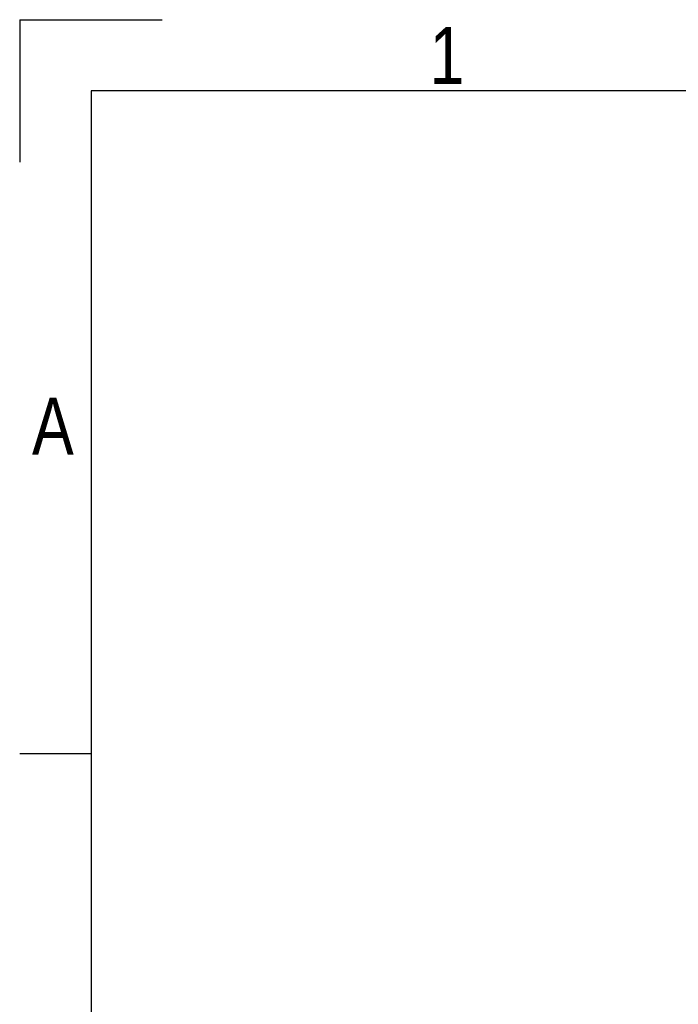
# Model space of a CAD drawing. Header units: millimetres. Extents: x 0 to 420, y 0 to 297.
# Tile 4 of 21: x 0 to 48, y 226 to 297. Entities that reach past the tile are written whole.
import ezdxf

# ---------------------------------------------------------------- set-up
doc = ezdxf.new("R2010")
doc.units = ezdxf.units.MM
doc.layers.add('CARTIGLIO', color=140, linetype='Continuous')
doc.styles.add('SLDTEXTSTYLE2', font='TXT', dxfattribs={"width": 0.821468})

msp = doc.modelspace()

# ---------------------------------------------------------------- linework, layer by layer
at = {"layer": 'CARTIGLIO', "linetype": 'Continuous'}
for p, q in [((0.0059, 296.9968), (0.0059, 286.6484)), ((0.0059, 296.9968), (10.3543, 296.9968)), ((414.8274, 291.8226), (5.1801, 291.8226)), ((5.1801, 291.8226), (5.1801, 5.171)), ((5.1801, 243.7024), (0.0059, 243.7024))]:
    msp.add_line(p, q, dxfattribs=at)

# ---------------------------------------------------------------- texts
at = {"layer": 'CARTIGLIO', "char_height": 4.1394, "attachment_point": 2, "style": 'SLDTEXTSTYLE2'}
for s, insert in [('1', (31.0075, 296.4629)), ('A', (2.4139, 269.5569))]:
    msp.add_mtext(s, dxfattribs=dict(at, insert=insert))

doc.saveas('drawing.dxf')
